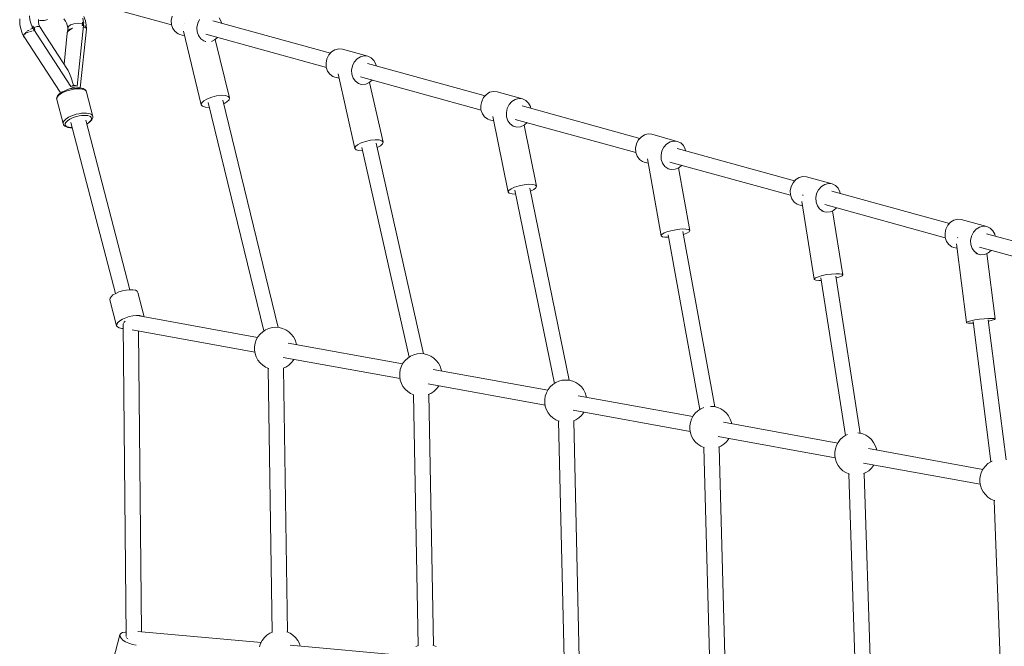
# Model space of a CAD drawing. Header units: inches. Extents: x -32 to 818, y -661 to 218.
# Tile 26 of 256: x 471.047 to 472.204, y 16.78 to 17.517. Entities that reach past the tile are written whole.
import ezdxf

# ---------------------------------------------------------------- set-up
doc = ezdxf.new("R2010")
doc.units = ezdxf.units.IN
doc.header["$LTSCALE"] = 0.01
doc.header["$MEASUREMENT"] = 0
doc.layers.add('_at_zabawki_', color=240, linetype='Continuous', lineweight=5)

# ---------------------------------------------------------------- blocks, each defined once
blk = doc.blocks.new('zw$2CA8')
at = {"layer": '_at_zabawki_'}
for p, q in [((-5934.6, 3960), (-5869.9, 3942.3)), ((-6048.4, 3949.2), (-6048.4, 3947.9)), ((-6048.4, 3947.9), (-6048.3, 3942.9)), ((-6036.8, 3952.9), (-6036.4, 3948.1)), ((-6036.4, 3948.1), (-6035.1, 3943.3)), ((-6026.5, 3945.6), (-6026.5, 3948.5)), ((-6026.5, 3948), (-6024.6, 3947.5)), ((-6024.6, 3947.5), (-6022.7, 3947.5)), ((-6022.7, 3947.5), (-6019.2, 3947.6)), ((-6019.2, 3947.6), (-6015.8, 3948.7)), ((-5996.7, 3949.4), (-5994.7, 3946.6)), ((-5973.4, 3945), (-5974.3, 3950.2)), ((-5971.2, 3947), (-5972.9, 3952)), ((-5869.3, 3952.4), (-5870.3, 3947.5)), ((-5870.3, 3947.5), (-5870, 3942.5)), ((-5839.2, 3944.2), (-5837, 3948.7)), ((-5811.8, 3946.3), (-5814, 3950.5)), ((-6048.3, 3942.9), (-6047.3, 3937.7)), ((-6047.3, 3937.7), (-6045.6, 3932.7)), ((-6038.4, 3935.5), (-6039.2, 3934.9)), ((-6037.5, 3936), (-6038.4, 3935.5)), ((-6035.2, 3937.4), (-6035.7, 3937.1)), ((-6033.7, 3938.2), (-6035.2, 3937.4)), ((-6035.1, 3943.3), (-6033.9, 3940.3)), ((-6033.9, 3940.3), (-6034.1, 3940.2)), ((-6034.1, 3940.2), (-6033.1, 3938.6)), ((-6033, 3940.8), (-6033.9, 3940.3)), ((-6033.3, 3938.4), (-6033.7, 3938.2)), ((-6032.5, 3938.9), (-6033.1, 3938.6)), ((-6033.1, 3938.6), (-6033.1, 3938.6)), ((-6033.1, 3938.6), (-6032.1, 3936.8)), ((-6032.9, 3940.8), (-6033, 3940.8)), ((-6032.9, 3940.8), (-6032.9, 3940.8)), ((-6032.8, 3940.8), (-6032.9, 3940.8)), ((-6032.8, 3940.8), (-6032.3, 3940)), ((-6031.8, 3939.1), (-6032.5, 3938.9)), ((-6032.3, 3940), (-6031.8, 3939.1)), ((-6031.9, 3936.9), (-6032.1, 3936.8)), ((-6032.1, 3936.8), (-6032, 3936.8)), ((-6032, 3936.8), (-6031.9, 3936.8)), ((-6030.7, 3937), (-6031.9, 3936.9)), ((-6031.9, 3936.8), (-6030.7, 3937)), ((-6031.9, 3936.8), (-5988.4, 3869.8)), ((-6031.8, 3939.1), (-6028.1, 3940.3)), ((-6031.2, 3938.1), (-6031.8, 3939.1)), ((-6031.8, 3939.1), (-6030.5, 3937)), ((-6030.5, 3937), (-6031.2, 3938.1)), ((-6030.7, 3937), (-6030.7, 3937)), ((-6030.7, 3937), (-6030.7, 3937)), ((-6030.7, 3937), (-6030.6, 3937)), ((-6030.6, 3937), (-6030.7, 3937)), ((-6030.5, 3937), (-6030.6, 3937)), ((-6030.6, 3937), (-6030.5, 3937)), ((-6028.1, 3940.3), (-6025.6, 3940.4)), ((-6026, 3942.7), (-6026.5, 3945.6)), ((-6025.3, 3940.9), (-6026, 3942.7)), ((-6025.6, 3940.4), (-6024.6, 3939.4)), ((-6024.6, 3939.4), (-6025.4, 3941)), ((-6022.2, 3935.7), (-6024.6, 3939.4)), ((-6021.1, 3934.2), (-6022.2, 3935.7)), ((-5993.1, 3891), (-6022.2, 3935.7)), ((-5994.7, 3946.6), (-5993.1, 3943.7)), ((-5993.5, 3944.8), (-5992.5, 3942)), ((-5992.5, 3942), (-5992, 3939.1)), ((-5991.7, 3935.7), (-5992.5, 3933.5)), ((-5991.9, 3937.8), (-5992.4, 3933.7)), ((-5989.8, 3936.6), (-5992.1, 3934.6)), ((-5992, 3939.1), (-5991.9, 3937.8)), ((-5991.3, 3940.2), (-5991.9, 3937.8)), ((-5989.7, 3936.6), (-5991.8, 3934.6)), ((-5991.7, 3935.7), (-5989.6, 3937.4)), ((-5988.7, 3942.2), (-5991.3, 3940.2)), ((-5986.3, 3938.5), (-5989.8, 3936.6)), ((-5986.3, 3938.5), (-5989.7, 3936.6)), ((-5989.6, 3937.4), (-5986.3, 3938.5)), ((-5984.7, 3943.6), (-5988.7, 3942.2)), ((-5979.8, 3944.1), (-5984.7, 3943.6)), ((-5981, 3870.3), (-5973.6, 3941.4)), ((-5974.7, 3943.6), (-5979.8, 3944.1)), ((-5977.3, 3868.1), (-5970.1, 3937.1)), ((-5974.9, 3941.4), (-5974.7, 3943.6)), ((-5974.8, 3942.5), (-5974.9, 3941.4)), ((-5974.8, 3941.4), (-5974.9, 3941.4)), ((-5974.8, 3941.4), (-5974.9, 3941.4)), ((-5974.7, 3943.6), (-5974.8, 3942.5)), ((-5974.8, 3942.4), (-5974.8, 3942.4)), ((-5974.8, 3941.4), (-5974.8, 3941.4)), ((-5974.7, 3941.4), (-5974.8, 3941.4)), ((-5974.7, 3941.4), (-5974.8, 3941.4)), ((-5974.8, 3941.4), (-5974.8, 3941.4)), ((-5974.6, 3945.4), (-5974.7, 3945.4)), ((-5974.7, 3944.5), (-5974.7, 3945.4)), ((-5974.7, 3943.6), (-5974.7, 3944.5)), ((-5974, 3943.4), (-5974.7, 3943.6)), ((-5973.6, 3941.4), (-5974.7, 3941.4)), ((-5973.5, 3941.4), (-5974.7, 3941.4)), ((-5974.5, 3945.3), (-5974.6, 3945.4)), ((-5974.6, 3945.4), (-5974.6, 3945.4)), ((-5973.4, 3945), (-5974.5, 3945.3)), ((-5973.4, 3943.3), (-5974, 3943.4)), ((-5972.6, 3939.5), (-5973.7, 3939.5)), ((-5973.6, 3941.4), (-5973.6, 3941.4)), ((-5973.6, 3941.4), (-5973.4, 3941.4)), ((-5973.4, 3941.4), (-5973.5, 3941.4)), ((-5973.2, 3945), (-5973.4, 3945)), ((-5973.4, 3943.3), (-5973.2, 3945)), ((-5973.4, 3942.3), (-5973.4, 3943.3)), ((-5973.4, 3941.4), (-5973.4, 3942.3)), ((-5972, 3939.3), (-5972.6, 3939.5)), ((-5971.5, 3940.7), (-5972.2, 3941.1)), ((-5971.1, 3940.2), (-5971.5, 3940.7)), ((-5970.7, 3938.8), (-5971.4, 3939.1)), ((-5970.2, 3941.8), (-5971.2, 3947)), ((-5970.4, 3938.4), (-5970.7, 3938.8)), ((-5970, 3938.9), (-5970.6, 3939.7)), ((-5969.9, 3937.7), (-5970.2, 3941.8)), ((-5969.9, 3937.7), (-5970.1, 3937.9)), ((-5970.1, 3937.1), (-5969.9, 3937.7)), ((-5970.1, 3937.1), (-5970.1, 3937.2)), ((-5970, 3938.4), (-5970, 3938.9)), ((-5870, 3942.5), (-5868.5, 3938)), ((-5868.5, 3938), (-5865.8, 3934.3)), ((-5854.2, 3943.9), (-5854.2, 3943.9)), ((-5854.2, 3943.9), (-5854.2, 3943.9)), ((-5840.3, 3939.2), (-5839.2, 3944.2)), ((-5840, 3934.2), (-5840.3, 3939.2)), ((-5683.2, 3909), (-5821.4, 3947)), ((-5811.4, 3944.2), (-5811.8, 3946.3)), ((-6045.6, 3932.7), (-6043.9, 3929.2)), ((-6043.7, 3930.6), (-6044.2, 3929.8)), ((-6044.2, 3929.8), (-6044.1, 3929.7)), ((-6043.8, 3929.3), (-6043.9, 3929.2)), ((-6043.9, 3929.2), (-6043.1, 3928)), ((-6043.4, 3930.6), (-6043.6, 3929.8)), ((-6043.3, 3931.3), (-6043.5, 3931.1)), ((-6043.2, 3930.7), (-6043.4, 3930.6)), ((-6042.4, 3932.2), (-6043.3, 3931.3)), ((-6043.1, 3928.1), (-6000.9, 3863)), ((-6043.1, 3928), (-6043.1, 3928)), ((-6041.7, 3932.1), (-6042.4, 3931.5)), ((-6041.2, 3933.3), (-6041.7, 3932.9)), ((-6041.1, 3932.4), (-6041.7, 3932.1)), ((-6040.1, 3934.2), (-6041.2, 3933.3)), ((-6039.1, 3933.5), (-6040.1, 3932.9)), ((-6038, 3933.8), (-6039.1, 3933.5)), ((-6035.9, 3934.5), (-6036.9, 3934.2)), ((-6034.3, 3934.8), (-6035.9, 3934.5)), ((-6032.6, 3935.2), (-6033, 3935.1)), ((-6032.3, 3935.2), (-6032.6, 3935.2)), ((-6021.2, 3934.1), (-6021.1, 3934.2)), ((-5992.5, 3932.7), (-5996.3, 3896.1)), ((-5992.1, 3934.6), (-5992.7, 3932.7)), ((-5992.5, 3933.5), (-5992.7, 3932.7)), ((-5992.7, 3932.7), (-5992.5, 3932.5)), ((-5991.8, 3934.6), (-5992.5, 3932.7)), ((-5865.8, 3934.3), (-5862.2, 3931.7)), ((-5862.2, 3931.7), (-5860.1, 3931)), ((-5860.1, 3931), (-5854.8, 3929.5)), ((-5856, 3934.7), (-5835, 3848.3)), ((-5838.4, 3929.7), (-5840, 3934.2)), ((-5835.7, 3926), (-5838.4, 3929.7)), ((-5832.1, 3923.5), (-5835.7, 3926)), ((-5829.8, 3931.2), (-5688, 3892.2)), ((-5823.2, 3922.8), (-5819.4, 3924.5)), ((-5819.4, 3924.5), (-5815.9, 3927.4)), ((-5801.9, 3856.4), (-5818.7, 3925)), ((-5830.1, 3922.7), (-5832.1, 3923.5)), ((-5830.2, 3922.7), (-5830.1, 3922.7)), ((-5830.1, 3922.7), (-5829.7, 3922.6)), ((-5677.9, 3913), (-5681.8, 3910.5)), ((-5673.5, 3914.1), (-5677.9, 3913)), ((-5669.2, 3913.7), (-5673.5, 3914.1)), ((-5639.2, 3905.4), (-5669.2, 3913.7)), ((-5687.3, 3902.4), (-5688.4, 3897.4)), ((-5685.1, 3906.9), (-5687.3, 3902.4)), ((-5681.8, 3910.5), (-5685.1, 3906.9)), ((-5655.1, 3898.6), (-5651.8, 3902.3)), ((-5651.8, 3902.3), (-5647.9, 3904.7)), ((-5647.9, 3904.7), (-5643.5, 3905.8)), ((-5643.5, 3905.8), (-5639.2, 3905.4)), ((-5635.3, 3903.6), (-5639.2, 3905.4)), ((-5632.1, 3900.4), (-5635.3, 3903.6)), ((-5993.1, 3891), (-5991.6, 3888.6)), ((-5688.4, 3897.4), (-5688.1, 3892.4)), ((-5688.1, 3892.4), (-5686.5, 3887.9)), ((-5658.4, 3889.1), (-5657.3, 3894.1)), ((-5657.3, 3894.1), (-5655.1, 3898.6)), ((-5501.3, 3858.9), (-5639.5, 3896.9)), ((-5629.9, 3896.2), (-5632.1, 3900.4)), ((-5629.5, 3894.2), (-5629.9, 3896.2)), ((-5991.6, 3888.6), (-5990.1, 3885.3)), ((-5990.1, 3885.3), (-5988.5, 3881.2)), ((-5988.5, 3881.2), (-5985.1, 3871.2)), ((-5686.5, 3887.9), (-5683.8, 3884.2)), ((-5683.8, 3884.2), (-5680.3, 3881.7)), ((-5680.3, 3881.7), (-5678.2, 3880.9)), ((-5678.2, 3880.9), (-5673, 3879.5)), ((-5674.2, 3884.7), (-5654.4, 3797)), ((-5658.1, 3884.2), (-5658.4, 3889.1)), ((-5656.5, 3879.6), (-5658.1, 3884.2)), ((-5653.8, 3875.9), (-5656.5, 3879.6)), ((-5647.9, 3881.2), (-5506.1, 3842.1)), ((-5990, 3866.9), (-5992.9, 3866)), ((-5990.5, 3873), (-5991, 3873)), ((-5991, 3873), (-5991, 3873)), ((-5987, 3867.6), (-5990, 3866.9)), ((-5989.7, 3865.7), (-5986.5, 3866.4)), ((-5988.7, 3867.4), (-5988, 3867.8)), ((-5988.4, 3869.8), (-5986.7, 3870.6)), ((-5988.4, 3869.8), (-5987, 3870.3)), ((-5988, 3867.8), (-5986.6, 3868.4)), ((-5987, 3870.3), (-5986.9, 3870.3)), ((-5984.1, 3868), (-5987, 3867.6)), ((-5986.9, 3870.3), (-5986.8, 3870.4)), ((-5986.8, 3870.4), (-5985.5, 3870.8)), ((-5986.7, 3870.6), (-5985.1, 3871.2)), ((-5986.7, 3870.6), (-5986.7, 3870.6)), ((-5986.6, 3868.4), (-5986.2, 3868.5)), ((-5986.5, 3866.4), (-5983.3, 3866.9)), ((-5986.2, 3868.5), (-5985.6, 3868.4)), ((-5985.6, 3868.4), (-5983.8, 3868.1)), ((-5985.1, 3871.2), (-5985.5, 3870.8)), ((-5985.5, 3870.8), (-5983.2, 3870.7)), ((-5983.1, 3870.9), (-5985.1, 3871.2)), ((-5981.3, 3868.2), (-5984.1, 3868)), ((-5983.8, 3868.1), (-5983.7, 3868)), ((-5983.3, 3866.9), (-5980.2, 3867.2)), ((-5983.2, 3870.7), (-5983.1, 3870.6)), ((-5983, 3870.9), (-5983.1, 3870.9)), ((-5983.1, 3870.6), (-5983, 3870.6)), ((-5981, 3870.3), (-5983, 3870.9)), ((-5983, 3870.6), (-5981, 3870.3)), ((-5980.9, 3868.2), (-5981.3, 3868.2)), ((-5978.2, 3868.2), (-5980.9, 3868.2)), ((-5980.2, 3867.2), (-5977.4, 3867.1)), ((-5975.9, 3867.9), (-5978.2, 3868.2)), ((-5977.4, 3867.1), (-5975, 3866.8)), ((-5974, 3867.4), (-5975.9, 3867.9)), ((-5975, 3866.8), (-5972.9, 3866.3)), ((-5972.5, 3866.6), (-5974, 3867.4)), ((-5972.9, 3866.3), (-5971.4, 3865.4)), ((-5971.9, 3866.3), (-5972.5, 3866.6)), ((-5970.9, 3865.3), (-5971.9, 3866.3)), ((-5650.2, 3873.4), (-5653.8, 3875.9)), ((-5648.2, 3872.6), (-5650.2, 3873.4)), ((-5649, 3872.9), (-5648.2, 3872.6)), ((-5648.2, 3872.6), (-5646.1, 3872.3)), ((-5646.1, 3872.3), (-5641.7, 3872.6)), ((-5641.7, 3872.6), (-5637.5, 3874.4)), ((-5637.5, 3874.4), (-5634, 3877.3)), ((-5621.3, 3804.5), (-5637.1, 3874.7)), ((-6004.9, 3856.7), (-6005.1, 3855.4)), ((-6005.1, 3855.4), (-6005, 3854.7)), ((-6005, 3855.7), (-6004.7, 3856.7)), ((-6005, 3854.7), (-6005, 3855.7)), ((-6005, 3854.7), (-5997.5, 3826.4)), ((-6004.8, 3857.4), (-6004.9, 3856.7)), ((-6004, 3858.8), (-6004.8, 3857.4)), ((-6004.7, 3856.7), (-6004, 3857.8)), ((-6003.7, 3859.3), (-6004, 3858.8)), ((-6004, 3857.8), (-6002.7, 3859.3)), ((-6002.4, 3860.7), (-6003.7, 3859.3)), ((-6002.7, 3859.3), (-6000.8, 3860.8)), ((-6000.6, 3862.1), (-6002.4, 3860.7)), ((-6001, 3863.3), (-6000.7, 3862.1)), ((-6000.8, 3860.8), (-5998.5, 3862.2)), ((-5998.4, 3863.5), (-6000.6, 3862.1)), ((-5998.5, 3862.2), (-5995.8, 3863.5)), ((-5998.1, 3863.7), (-5998.4, 3863.5)), ((-5995.6, 3864.9), (-5998.1, 3863.7)), ((-5995.8, 3863.5), (-5992.8, 3864.7)), ((-5992.9, 3866), (-5995.6, 3864.9)), ((-5992.8, 3864.7), (-5989.7, 3865.7)), ((-5971.4, 3865.4), (-5970.4, 3864.4)), ((-5970.5, 3864.7), (-5970.9, 3865.3)), ((-5970.4, 3864.4), (-5970.5, 3864.7)), ((-5970, 3863.2), (-5970.4, 3864.4)), ((-5962.5, 3834.6), (-5970, 3863.2)), ((-5832, 3853.1), (-5827.9, 3855.4)), ((-5827.9, 3855.4), (-5822.7, 3857.4)), ((-5822.7, 3857.4), (-5817, 3858.8)), ((-5817, 3858.8), (-5811.4, 3859.5)), ((-5811.4, 3859.5), (-5806.7, 3859.2)), ((-5806.7, 3859.2), (-5803.4, 3858.2)), ((-5803.4, 3858.2), (-5801.9, 3856.4)), ((-5802.4, 3854.2), (-5801.9, 3856.4)), ((-5503.2, 3856.8), (-5505.4, 3852.3)), ((-5499.9, 3860.5), (-5503.2, 3856.8)), ((-5496, 3863), (-5499.9, 3860.5)), ((-5491.6, 3864), (-5496, 3863)), ((-5487.3, 3863.6), (-5491.6, 3864)), ((-5457.3, 3855.4), (-5487.3, 3863.6)), ((-5469.9, 3852.2), (-5465.9, 3854.7)), ((-5465.9, 3854.7), (-5461.6, 3855.8)), ((-5461.6, 3855.8), (-5457.3, 3855.4)), ((-5453.3, 3853.5), (-5457.3, 3855.4)), ((-5835, 3848.3), (-5834.4, 3850.6)), ((-5835, 3848.3), (-5833.5, 3846.6)), ((-5834.4, 3850.6), (-5832, 3853.1)), ((-5833.5, 3846.6), (-5830.2, 3845.5)), ((-5830.2, 3845.5), (-5825.7, 3845.3)), ((-5827.1, 3851), (-5761.5, 3582.4)), ((-5744.5, 3586.5), (-5809.8, 3853.7)), ((-5808.7, 3849.5), (-5804.9, 3851.7)), ((-5804.9, 3851.7), (-5802.4, 3854.2)), ((-5505.4, 3852.3), (-5506.5, 3847.4)), ((-5506.5, 3847.4), (-5506.2, 3842.4)), ((-5476.4, 3839.1), (-5475.4, 3844.1)), ((-5475.4, 3844.1), (-5473.2, 3848.6)), ((-5473.2, 3848.6), (-5469.9, 3852.2)), ((-5319.4, 3808.8), (-5457.6, 3846.9)), ((-5450.2, 3850.4), (-5453.3, 3853.5)), ((-5448, 3846.2), (-5450.2, 3850.4)), ((-5447.6, 3844.1), (-5448, 3846.2)), ((-5995.6, 3830.3), (-5994.4, 3831.5)), ((-5994.4, 3831.5), (-5992.8, 3832.6)), ((-5992.8, 3832.6), (-5991, 3833.6)), ((-5992.3, 3829.6), (-5989.4, 3831.5)), ((-5991, 3833.6), (-5988.4, 3834.9)), ((-5989.4, 3831.5), (-5987, 3832.7)), ((-5988.4, 3834.9), (-5985.4, 3836.1)), ((-5987, 3832.7), (-5984.3, 3833.7)), ((-5985.4, 3836.1), (-5982.2, 3837.1)), ((-5984.3, 3833.7), (-5981.5, 3834.6)), ((-5982.2, 3837.1), (-5979, 3837.8)), ((-5981.5, 3834.6), (-5978.7, 3835.2)), ((-5979, 3837.8), (-5975.8, 3838.3)), ((-5978.7, 3835.2), (-5975.8, 3835.7)), ((-5975.8, 3838.3), (-5972.8, 3838.6)), ((-5975.8, 3835.7), (-5973.1, 3835.9)), ((-5973.1, 3835.9), (-5970.6, 3835.9)), ((-5972.8, 3838.6), (-5970, 3838.5)), ((-5970.6, 3835.9), (-5968.4, 3835.6)), ((-5970, 3838.5), (-5967.5, 3838.2)), ((-5968.4, 3835.6), (-5966.6, 3835.1)), ((-5967.5, 3838.2), (-5965.5, 3837.7)), ((-5966.6, 3835.1), (-5965.3, 3834.4)), ((-5965.5, 3837.7), (-5963.9, 3836.8)), ((-5965.3, 3834.4), (-5964.4, 3833.4)), ((-5964.4, 3833.4), (-5964, 3832.4)), ((-5964, 3832.4), (-5964.2, 3831.2)), ((-5963.9, 3836.8), (-5963, 3835.8)), ((-5963.5, 3830.8), (-5962.8, 3832.3)), ((-5963, 3835.8), (-5962.5, 3834.6)), ((-5962.8, 3832.3), (-5962.7, 3832.9)), ((-5962.7, 3832.9), (-5962.5, 3834.3)), ((-5962.5, 3834.3), (-5962.5, 3834.6)), ((-5506.2, 3842.4), (-5504.6, 3837.8)), ((-5504.6, 3837.8), (-5501.9, 3834.1)), ((-5501.9, 3834.1), (-5498.3, 3831.6)), ((-5498.3, 3831.6), (-5496.3, 3830.8)), ((-5492.4, 3834.7), (-5474.2, 3745.7)), ((-5476.2, 3834.1), (-5476.4, 3839.1)), ((-5474.6, 3829.6), (-5476.2, 3834.1)), ((-5997.5, 3826.4), (-5997.3, 3827.8)), ((-5997.5, 3826.4), (-5997.1, 3825.2)), ((-5997.3, 3827.8), (-5996.6, 3829.2)), ((-5997.1, 3825.2), (-5997, 3824.9)), ((-5997, 3824.9), (-5996.6, 3824.4)), ((-5996.6, 3829.2), (-5995.6, 3830.3)), ((-5996.6, 3824.4), (-5995.6, 3823.3)), ((-5995.6, 3823.3), (-5995.1, 3823)), ((-5995.1, 3825.1), (-5995, 3826.3)), ((-5994.8, 3824), (-5995.1, 3825.1)), ((-5995.1, 3823), (-5993.6, 3822.3)), ((-5995, 3826.3), (-5994.3, 3827.6)), ((-5993.9, 3823.1), (-5994.8, 3824)), ((-5994.3, 3827.6), (-5992.3, 3829.6)), ((-5992.5, 3822.4), (-5993.9, 3823.1)), ((-5993.6, 3822.3), (-5991.7, 3821.7)), ((-5990.7, 3821.9), (-5992.5, 3822.4)), ((-5991.7, 3821.7), (-5989.3, 3821.4)), ((-5988.5, 3821.6), (-5990.7, 3821.9)), ((-5989.3, 3821.4), (-5986.7, 3821.4)), ((-5986.7, 3821.6), (-5988.5, 3821.6)), ((-5988.2, 3827.4), (-5935.8, 3626.5)), ((-5918.9, 3630.9), (-5970.9, 3830.1)), ((-5967.7, 3827.2), (-5969.8, 3826)), ((-5969.8, 3826), (-5969.8, 3825.9)), ((-5969.8, 3825.8), (-5969.5, 3825.9)), ((-5969.5, 3825.9), (-5969.2, 3826.1)), ((-5969.2, 3826.1), (-5966.9, 3827.5)), ((-5966.1, 3828.6), (-5967.7, 3827.2)), ((-5966.9, 3827.5), (-5965.2, 3828.9)), ((-5964.9, 3829.9), (-5966.1, 3828.6)), ((-5965.2, 3828.9), (-5963.9, 3830.3)), ((-5964.2, 3831.2), (-5964.9, 3829.9)), ((-5963.9, 3830.3), (-5963.5, 3830.8)), ((-5496.3, 3830.8), (-5491.4, 3829.5)), ((-5471.9, 3825.9), (-5474.6, 3829.6)), ((-5468.3, 3823.3), (-5471.9, 3825.9)), ((-5466.3, 3822.6), (-5468.3, 3823.3)), ((-5467.8, 3823), (-5466.3, 3822.6)), ((-5466.3, 3822.6), (-5464.2, 3822.2)), ((-5466, 3831.1), (-5324.2, 3792.1)), ((-5464.2, 3822.2), (-5459.8, 3822.5)), ((-5459.8, 3822.5), (-5455.6, 3824.3)), ((-5455.6, 3824.3), (-5452.1, 3827.3)), ((-5440.9, 3752.5), (-5455.6, 3824.3)), ((-5318, 3810.4), (-5321.3, 3806.8)), ((-5314.1, 3812.9), (-5318, 3810.4)), ((-5309.7, 3814), (-5314.1, 3812.9)), ((-5305.4, 3813.6), (-5309.7, 3814)), ((-5275.4, 3805.3), (-5305.4, 3813.6)), ((-5654.4, 3797), (-5653.9, 3799.1)), ((-5654.4, 3797), (-5653, 3795.4)), ((-5653.9, 3799.1), (-5651.3, 3801.3)), ((-5651.3, 3801.3), (-5647.2, 3803.5)), ((-5647.2, 3803.5), (-5641.9, 3805.3)), ((-5646.3, 3798.2), (-5590.7, 3551.6)), ((-5641.9, 3805.3), (-5636.2, 3806.6)), ((-5636.2, 3806.6), (-5630.6, 3807.2)), ((-5630.6, 3807.2), (-5625.9, 3807)), ((-5573.6, 3555.5), (-5629.4, 3803.3)), ((-5628.3, 3798.2), (-5624.4, 3800.2)), ((-5625.9, 3807), (-5622.7, 3806.1)), ((-5624.4, 3800.2), (-5621.9, 3802.5)), ((-5622.7, 3806.1), (-5621.3, 3804.5)), ((-5621.9, 3802.5), (-5621.3, 3804.5)), ((-5323.5, 3802.3), (-5324.5, 3797.3)), ((-5324.5, 3797.3), (-5324.3, 3792.3)), ((-5321.3, 3806.8), (-5323.5, 3802.3)), ((-5293.5, 3794), (-5291.3, 3798.5)), ((-5291.3, 3798.5), (-5288, 3802.2)), ((-5288, 3802.2), (-5284, 3804.6)), ((-5284, 3804.6), (-5279.7, 3805.7)), ((-5279.7, 3805.7), (-5275.4, 3805.3)), ((-5137.5, 3758.8), (-5275.7, 3796.8)), ((-5271.4, 3803.5), (-5275.4, 3805.3)), ((-5268.3, 3800.3), (-5271.4, 3803.5)), ((-5266.1, 3796.1), (-5268.3, 3800.3)), ((-5653, 3795.4), (-5649.8, 3794.5)), ((-5649.8, 3794.5), (-5645.4, 3794.3)), ((-5324.3, 3792.3), (-5322.7, 3787.8)), ((-5322.7, 3787.8), (-5320, 3784.1)), ((-5294.5, 3789), (-5293.5, 3794)), ((-5294.3, 3784.1), (-5294.5, 3789)), ((-5265.7, 3794.1), (-5266.1, 3796.1)), ((-5320, 3784.1), (-5316.4, 3781.6)), ((-5316.4, 3781.6), (-5314.4, 3780.8)), ((-5314.4, 3780.8), (-5309.7, 3779.5)), ((-5310.6, 3784.8), (-5294.2, 3694.4)), ((-5292.7, 3779.5), (-5294.3, 3784.1)), ((-5290, 3775.8), (-5292.7, 3779.5)), ((-5286.4, 3773.3), (-5290, 3775.8)), ((-5284.1, 3781), (-5142.3, 3742)), ((-5277.9, 3772.5), (-5273.6, 3774.3)), ((-5260.8, 3700.4), (-5274.2, 3774.1)), ((-5273.6, 3774.3), (-5270.2, 3777.2)), ((-5286.7, 3773.2), (-5284.4, 3772.5)), ((-5284.4, 3772.5), (-5286.4, 3773.3)), ((-5284.4, 3772.5), (-5282.2, 3772.1)), ((-5282.2, 3772.1), (-5277.9, 3772.5)), ((-5132.1, 3762.8), (-5136.1, 3760.4)), ((-5127.8, 3763.9), (-5132.1, 3762.8)), ((-5123.5, 3763.5), (-5127.8, 3763.9)), ((-5093.4, 3755.3), (-5123.5, 3763.5)), ((-5470.9, 3749.5), (-5466.7, 3751.4)), ((-5466.7, 3751.4), (-5461.4, 3753.1)), ((-5461.4, 3753.1), (-5455.6, 3754.3)), ((-5455.6, 3754.3), (-5450, 3754.8)), ((-5450, 3754.8), (-5445.4, 3754.7)), ((-5402.5, 3524.4), (-5448.8, 3750.4)), ((-5445.4, 3754.7), (-5442.2, 3753.9)), ((-5444.2, 3748.7), (-5441.6, 3750.7)), ((-5442.2, 3753.9), (-5440.9, 3752.5)), ((-5441.6, 3750.7), (-5440.9, 3752.5)), ((-5141.6, 3752.2), (-5142.6, 3747.2)), ((-5139.4, 3756.7), (-5141.6, 3752.2)), ((-5136.1, 3760.4), (-5139.4, 3756.7)), ((-5109.4, 3748.5), (-5106.1, 3752.1)), ((-5106.1, 3752.1), (-5102.1, 3754.6)), ((-5102.1, 3754.6), (-5097.8, 3755.7)), ((-5097.8, 3755.7), (-5093.4, 3755.3)), ((-5089.5, 3753.4), (-5093.4, 3755.3)), ((-5086.3, 3750.2), (-5089.5, 3753.4)), ((-5474.2, 3745.7), (-5473.5, 3747.5)), ((-5474.2, 3745.7), (-5472.9, 3744.3)), ((-5473.5, 3747.5), (-5470.9, 3749.5)), ((-5472.9, 3744.3), (-5469.7, 3743.5)), ((-5469.7, 3743.5), (-5465.4, 3743.3)), ((-5466.3, 3747.8), (-5419.8, 3520.8)), ((-5448.1, 3746.9), (-5444.2, 3748.7)), ((-5142.6, 3747.2), (-5142.4, 3742.3)), ((-5142.4, 3742.3), (-5140.8, 3737.7)), ((-5128, 3742.1), (-5128.2, 3742)), ((-5127.5, 3742.3), (-5128, 3742.1)), ((-5112.6, 3739), (-5111.6, 3743.9)), ((-5112.3, 3734), (-5112.6, 3739)), ((-5111.6, 3743.9), (-5109.4, 3748.5)), ((-4955.6, 3708.7), (-5093.8, 3746.8)), ((-5084.2, 3746.1), (-5086.3, 3750.2)), ((-5083.8, 3744), (-5084.2, 3746.1)), ((-5140.8, 3737.7), (-5138.1, 3734)), ((-5138.1, 3734), (-5134.5, 3731.5)), ((-5134.5, 3731.5), (-5132.5, 3730.7)), ((-5132.5, 3730.7), (-5128.1, 3729.5)), ((-5128.9, 3734.8), (-5114.6, 3643.2)), ((-5110.8, 3729.5), (-5112.3, 3734)), ((-5108.1, 3725.8), (-5110.8, 3729.5)), ((-5102.1, 3731), (-4960.4, 3692)), ((-5091.7, 3724.2), (-5088.3, 3727.2)), ((-5104.5, 3723.2), (-5108.1, 3725.8)), ((-5105.5, 3723.3), (-5102.5, 3722.5)), ((-5102.5, 3722.5), (-5104.5, 3723.2)), ((-5102.5, 3722.5), (-5100.3, 3722.1)), ((-5100.3, 3722.1), (-5095.9, 3722.4)), ((-5095.9, 3722.4), (-5091.7, 3724.2)), ((-5081, 3648.4), (-5092.8, 3723.8)), ((-4957.5, 3706.7), (-4959.7, 3702.1)), ((-4954.2, 3710.3), (-4957.5, 3706.7)), ((-4950.2, 3712.8), (-4954.2, 3710.3)), ((-4945.9, 3713.9), (-4950.2, 3712.8)), ((-4941.6, 3713.5), (-4945.9, 3713.9)), ((-4911.5, 3705.2), (-4941.6, 3713.5)), ((-4924.2, 3702.1), (-4920.2, 3704.5)), ((-4920.2, 3704.5), (-4915.9, 3705.6)), ((-4915.9, 3705.6), (-4911.5, 3705.2)), ((-4907.6, 3703.3), (-4911.5, 3705.2)), ((-5294.2, 3694.4), (-5293.5, 3695.9)), ((-5294.2, 3694.4), (-5293, 3693.2)), ((-5293.5, 3695.9), (-5290.8, 3697.6)), ((-5293, 3693.2), (-5289.9, 3692.6)), ((-5290.8, 3697.6), (-5286.5, 3699.3)), ((-5289.9, 3692.6), (-5285.6, 3692.5)), ((-5286.5, 3699.3), (-5281.1, 3700.7)), ((-5286.2, 3695.4), (-5248.9, 3490)), ((-5281.1, 3700.7), (-5275.3, 3701.8)), ((-5275.3, 3701.8), (-5269.8, 3702.3)), ((-5269.8, 3702.3), (-5265.2, 3702.2)), ((-5231.4, 3493.2), (-5268.9, 3699.4)), ((-5268.2, 3695.7), (-5264.2, 3697.2)), ((-5265.2, 3702.2), (-5262, 3701.6)), ((-5264.2, 3697.2), (-5261.5, 3698.9)), ((-5262, 3701.6), (-5260.8, 3700.4)), ((-5261.5, 3698.9), (-5260.8, 3700.4)), ((-4959.7, 3702.1), (-4960.7, 3697.2)), ((-4960.7, 3697.2), (-4960.5, 3692.2)), ((-4930.7, 3688.9), (-4929.7, 3693.9)), ((-4929.7, 3693.9), (-4927.4, 3698.4)), ((-4927.4, 3698.4), (-4924.2, 3702.1)), ((-4773.7, 3658.7), (-4911.9, 3696.7)), ((-4904.4, 3700.2), (-4907.6, 3703.3)), ((-4902.3, 3696), (-4904.4, 3700.2)), ((-4901.9, 3694), (-4902.3, 3696)), ((-4960.5, 3692.2), (-4958.9, 3687.7)), ((-4958.9, 3687.7), (-4956.2, 3684)), ((-4956.2, 3684), (-4952.6, 3681.4)), ((-4952.6, 3681.4), (-4950.6, 3680.7)), ((-4947.2, 3684.7), (-4935.5, 3592.3)), ((-4946, 3692), (-4946.2, 3691.9)), ((-4945.5, 3692.1), (-4946, 3692)), ((-4930.4, 3684), (-4930.7, 3688.9)), ((-4928.9, 3679.4), (-4930.4, 3684)), ((-4920.2, 3680.9), (-4778.5, 3641.9)), ((-4950.6, 3680.7), (-4946.5, 3679.6)), ((-4926.2, 3675.7), (-4928.9, 3679.4)), ((-4922.6, 3673.2), (-4926.2, 3675.7)), ((-4924.5, 3673.5), (-4920.6, 3672.4)), ((-4920.6, 3672.4), (-4922.6, 3673.2)), ((-4920.6, 3672.4), (-4918.4, 3672)), ((-4918.4, 3672), (-4914, 3672.4)), ((-4914, 3672.4), (-4909.8, 3674.2)), ((-4901.8, 3596.5), (-4911.5, 3673.5)), ((-4909.8, 3674.2), (-4906.4, 3677.1)), ((-5112.8, 3644.9), (-5109.6, 3646.2)), ((-5109.6, 3646.2), (-5105, 3647.5)), ((-5105, 3647.5), (-5099.7, 3648.6)), ((-5099.7, 3648.6), (-5094.2, 3649.3)), ((-5094.2, 3649.3), (-5089, 3649.7)), ((-5089, 3649.7), (-5084.9, 3649.7)), ((-5060.3, 3462), (-5089, 3646.9)), ((-5084.9, 3649.7), (-5082.1, 3649.2)), ((-5084.3, 3646), (-5081.8, 3647.3)), ((-5082.1, 3649.2), (-5081, 3648.4)), ((-5081.8, 3647.3), (-5081, 3648.4)), ((-5114.6, 3643.2), (-5114.5, 3643.7)), ((-5114.6, 3643.2), (-5114.3, 3642.7)), ((-5114.5, 3643.7), (-5112.8, 3644.9)), ((-5114.3, 3642.7), (-5112.4, 3642.1)), ((-5112.4, 3642.1), (-5108.9, 3641.8)), ((-5108.9, 3641.8), (-5106.2, 3641.9)), ((-5106.7, 3644.7), (-5077.8, 3459.3)), ((-5088.7, 3644.6), (-5088.3, 3644.7)), ((-5088.3, 3644.7), (-5084.3, 3646)), ((-5938.8, 3624.7), (-5941, 3622.7)), ((-5935.6, 3626.6), (-5938.8, 3624.7)), ((-5931.8, 3628.3), (-5935.6, 3626.6)), ((-5927.6, 3629.6), (-5931.8, 3628.3)), ((-5923.3, 3630.5), (-5927.6, 3629.6)), ((-5919.2, 3630.9), (-5923.3, 3630.5)), ((-5915.5, 3630.8), (-5919.2, 3630.9)), ((-5912.5, 3630.2), (-5915.5, 3630.8)), ((-5910.5, 3629.1), (-5912.5, 3630.2)), ((-5909.5, 3627.6), (-5910.5, 3629.1)), ((-5902.1, 3599), (-5909.5, 3627.6)), ((-5942.3, 3620.8), (-5942.4, 3619)), ((-5942.4, 3619), (-5934.5, 3588.6)), ((-5941, 3622.7), (-5942.3, 3620.8)), ((-5919.7, 3599.2), (-5915.4, 3600.1)), ((-5915.4, 3600.1), (-5911.2, 3600.5)), ((-5911.2, 3600.5), (-5907.6, 3600.4)), ((-5768.8, 3574.7), (-5908.2, 3600.1)), ((-5907.6, 3600.4), (-5904.6, 3599.8)), ((-5934.5, 3588.6), (-5934.3, 3590.4)), ((-5934.5, 3588.6), (-5933.5, 3587.1)), ((-5934.3, 3590.4), (-5933.1, 3592.3)), ((-5933.1, 3592.3), (-5930.8, 3594.3)), ((-5930.8, 3594.3), (-5927.7, 3596.2)), ((-5927.7, 3596.2), (-5923.9, 3597.9)), ((-5927, 3590.5), (-5923.2, 3223)), ((-5926.7, 3591.5), (-5926.2, 3592.1)), ((-5926.7, 3591.5), (-5926.6, 3591.3)), ((-5925, 3592.8), (-5925.8, 3592.8)), ((-5925.6, 3592.8), (-5925.5, 3592.8)), ((-5925.5, 3592.9), (-5924.8, 3593.6)), ((-5925.5, 3592.8), (-5925.5, 3592.8)), ((-5924.8, 3593.6), (-5924.5, 3593.8)), ((-5923.9, 3597.9), (-5919.7, 3599.2)), ((-5904.6, 3599.8), (-5903.7, 3599.3)), ((-4935.5, 3592.3), (-4935.3, 3592.6)), ((-4935.5, 3592.3), (-4935.2, 3592)), ((-4935.3, 3592.6), (-4933.6, 3593.4)), ((-4935.2, 3592), (-4933.4, 3591.6)), ((-4933.6, 3593.4), (-4930.2, 3594.4)), ((-4933.4, 3591.6), (-4929.9, 3591.5)), ((-4930.2, 3594.4), (-4925.6, 3595.3)), ((-4929.9, 3591.5), (-4927.3, 3591.7)), ((-4927.5, 3593.4), (-4906.7, 3428.7)), ((-4925.6, 3595.3), (-4920.3, 3596.1)), ((-4920.3, 3596.1), (-4914.7, 3596.8)), ((-4914.7, 3596.8), (-4909.6, 3597.1)), ((-4889, 3430.8), (-4909.8, 3595.4)), ((-4909.6, 3597.1), (-4905.5, 3597.2)), ((-4909.6, 3593.9), (-4909.2, 3593.9)), ((-4909.2, 3593.9), (-4905.2, 3594.9)), ((-4905.5, 3597.2), (-4902.8, 3597)), ((-4905.2, 3594.9), (-4902.6, 3595.8)), ((-4902.8, 3597), (-4901.8, 3596.5)), ((-4902.6, 3595.8), (-4901.8, 3596.5)), ((-5933.5, 3587.1), (-5931.5, 3586)), ((-5931.5, 3586), (-5928.5, 3585.4)), ((-5928.5, 3585.4), (-5927, 3585.4)), ((-5916.4, 3583.6), (-5771.9, 3557.3)), ((-5905.3, 3228.7), (-5908.9, 3582.2)), ((-5765.9, 3578.7), (-5768.4, 3575.5)), ((-5762.8, 3581.5), (-5765.9, 3578.7)), ((-5759.4, 3583.8), (-5762.8, 3581.5)), ((-5755.6, 3585.4), (-5759.4, 3583.8)), ((-5751.6, 3586.4), (-5755.6, 3585.4)), ((-5747.5, 3586.8), (-5751.6, 3586.4)), ((-5743.4, 3586.4), (-5747.5, 3586.8)), ((-5739.4, 3585.4), (-5743.4, 3586.4)), ((-5735.7, 3583.8), (-5739.4, 3585.4)), ((-5732.2, 3581.5), (-5735.7, 3583.8)), ((-5729.2, 3578.7), (-5732.2, 3581.5)), ((-5726.7, 3575.5), (-5729.2, 3578.7)), ((-5771.7, 3568), (-5772.4, 3563.9)), ((-5770.3, 3571.9), (-5771.7, 3568)), ((-5768.4, 3575.5), (-5770.3, 3571.9)), ((-5598.3, 3543.7), (-5732.8, 3568.2)), ((-5724.7, 3571.9), (-5726.7, 3575.5)), ((-5723.4, 3568), (-5724.7, 3571.9)), ((-5723.1, 3566.4), (-5723.4, 3568)), ((-5772.4, 3563.9), (-5772.4, 3559.8)), ((-5772.4, 3559.8), (-5771.7, 3555.8)), ((-5771.7, 3555.8), (-5770.3, 3551.9)), ((-5585.1, 3554.4), (-5588.9, 3552.8)), ((-5581.1, 3555.4), (-5585.1, 3554.4)), ((-5577, 3555.8), (-5581.1, 3555.4)), ((-5572.9, 3555.4), (-5577, 3555.8)), ((-5568.9, 3554.4), (-5572.9, 3555.4)), ((-5565.2, 3552.8), (-5568.9, 3554.4)), ((-5770.3, 3551.9), (-5768.4, 3548.2)), ((-5768.4, 3548.2), (-5765.9, 3545)), ((-5765.9, 3545), (-5762.8, 3542.2)), ((-5762.8, 3542.2), (-5759.4, 3540)), ((-5738.7, 3551.3), (-5601.4, 3526.3)), ((-5735.7, 3540), (-5732.2, 3542.2)), ((-5732.2, 3542.2), (-5729.2, 3545)), ((-5729.2, 3545), (-5726.7, 3548.2)), ((-5726.7, 3548.2), (-5726.3, 3549)), ((-5597.9, 3544.5), (-5599.8, 3540.9)), ((-5595.3, 3547.7), (-5597.9, 3544.5)), ((-5592.3, 3550.5), (-5595.3, 3547.7)), ((-5588.9, 3552.8), (-5592.3, 3550.5)), ((-5561.7, 3550.5), (-5565.2, 3552.8)), ((-5558.7, 3547.7), (-5561.7, 3550.5)), ((-5556.2, 3544.5), (-5558.7, 3547.7)), ((-5554.2, 3540.9), (-5556.2, 3544.5)), ((-5759.4, 3540), (-5755.6, 3538.3)), ((-5756.2, 3538.6), (-5751.8, 3228)), ((-5755.6, 3538.3), (-5755.6, 3538.3)), ((-5738.8, 3538.6), (-5735.7, 3540)), ((-5733.8, 3228.3), (-5738.2, 3538.8)), ((-5601.2, 3537), (-5601.8, 3532.9)), ((-5601.8, 3532.9), (-5601.8, 3528.8)), ((-5599.8, 3540.9), (-5601.2, 3537)), ((-5427.8, 3512.7), (-5562.3, 3537.2)), ((-5552.9, 3537), (-5554.2, 3540.9)), ((-5552.6, 3535.4), (-5552.9, 3537)), ((-5601.8, 3528.8), (-5601.2, 3524.7)), ((-5601.2, 3524.7), (-5599.8, 3520.8)), ((-5599.8, 3520.8), (-5597.9, 3517.2)), ((-5568.2, 3520.2), (-5430.9, 3495.3)), ((-5421.8, 3519.5), (-5424.8, 3516.7)), ((-5418.4, 3521.7), (-5421.8, 3519.5)), ((-5414.6, 3523.4), (-5418.4, 3521.7)), ((-5410.6, 3524.4), (-5414.6, 3523.4)), ((-5406.5, 3524.7), (-5410.6, 3524.4)), ((-5402.4, 3524.4), (-5406.5, 3524.7)), ((-5398.4, 3523.4), (-5402.4, 3524.4)), ((-5394.6, 3521.7), (-5398.4, 3523.4)), ((-5391.2, 3519.5), (-5394.6, 3521.7)), ((-5388.2, 3516.7), (-5391.2, 3519.5)), ((-5597.9, 3517.2), (-5595.3, 3514)), ((-5595.3, 3514), (-5592.3, 3511.2)), ((-5592.3, 3511.2), (-5588.9, 3508.9)), ((-5588.9, 3508.9), (-5585.1, 3507.3)), ((-5585.6, 3507.5), (-5580.2, 3212.5)), ((-5585.1, 3507.3), (-5585, 3507.2)), ((-5568.2, 3507.6), (-5565.2, 3508.9)), ((-5562.2, 3212.8), (-5567.6, 3507.9)), ((-5565.2, 3508.9), (-5561.7, 3511.2)), ((-5561.7, 3511.2), (-5558.7, 3514)), ((-5558.7, 3514), (-5556.2, 3517.2)), ((-5556.2, 3517.2), (-5555.7, 3518)), ((-5429.3, 3509.8), (-5430.7, 3505.9)), ((-5427.4, 3513.4), (-5429.3, 3509.8)), ((-5424.8, 3516.7), (-5427.4, 3513.4)), ((-5385.6, 3513.4), (-5388.2, 3516.7)), ((-5383.7, 3509.8), (-5385.6, 3513.4)), ((-5382.4, 3505.9), (-5383.7, 3509.8)), ((-5430.7, 3505.9), (-5431.3, 3501.9)), ((-5431.3, 3501.9), (-5431.3, 3497.8)), ((-5431.3, 3497.8), (-5430.7, 3493.7)), ((-5257.3, 3481.7), (-5391.8, 3506.1)), ((-5382.1, 3504.4), (-5382.4, 3505.9)), ((-5430.7, 3493.7), (-5429.3, 3489.8)), ((-5429.3, 3489.8), (-5427.4, 3486.2)), ((-5427.4, 3486.2), (-5424.8, 3482.9)), ((-5397.7, 3489.2), (-5260.4, 3464.2)), ((-5388.2, 3482.9), (-5385.6, 3486.2)), ((-5385.6, 3486.2), (-5385.2, 3486.9)), ((-5254.3, 3485.7), (-5256.9, 3482.4)), ((-5251.3, 3488.4), (-5254.3, 3485.7)), ((-5247.9, 3490.7), (-5251.3, 3488.4)), ((-5244.2, 3492.3), (-5247.9, 3490.7)), ((-5236, 3493.7), (-5236.4, 3493.7)), ((-5231.9, 3493.4), (-5236, 3493.7)), ((-5227.9, 3492.3), (-5231.9, 3493.4)), ((-5224.1, 3490.7), (-5227.9, 3492.3)), ((-5220.7, 3488.4), (-5224.1, 3490.7)), ((-5217.7, 3485.7), (-5220.7, 3488.4)), ((-5215.1, 3482.4), (-5217.7, 3485.7)), ((-5424.8, 3482.9), (-5421.8, 3480.2)), ((-5421.8, 3480.2), (-5418.4, 3477.9)), ((-5418.4, 3477.9), (-5414.6, 3476.2)), ((-5415, 3476.4), (-5408.6, 3196.9)), ((-5414.6, 3476.2), (-5414.3, 3476.2)), ((-5397.6, 3476.6), (-5394.6, 3477.9)), ((-5390.7, 3197.4), (-5397, 3476.9)), ((-5394.6, 3477.9), (-5391.2, 3480.2)), ((-5391.2, 3480.2), (-5388.2, 3482.9)), ((-5260.1, 3474.9), (-5260.8, 3470.8)), ((-5258.8, 3478.8), (-5260.1, 3474.9)), ((-5256.9, 3482.4), (-5258.8, 3478.8)), ((-5086.8, 3450.6), (-5221.3, 3475.1)), ((-5213.2, 3478.8), (-5215.1, 3482.4)), ((-5211.8, 3474.9), (-5213.2, 3478.8)), ((-5211.6, 3473.3), (-5211.8, 3474.9)), ((-5260.8, 3470.8), (-5260.8, 3466.7)), ((-5260.8, 3466.7), (-5260.1, 3462.7)), ((-5260.1, 3462.7), (-5258.8, 3458.8)), ((-5061.4, 3462.3), (-5063.1, 3462.5)), ((-5057.4, 3461.3), (-5061.4, 3462.3)), ((-5053.6, 3459.7), (-5057.4, 3461.3)), ((-5258.8, 3458.8), (-5256.9, 3455.2)), ((-5256.9, 3455.2), (-5254.3, 3451.9)), ((-5254.3, 3451.9), (-5251.3, 3449.1)), ((-5227.2, 3458.2), (-5089.9, 3433.2)), ((-5220.7, 3449.1), (-5217.7, 3451.9)), ((-5217.7, 3451.9), (-5215.1, 3455.2)), ((-5215.1, 3455.2), (-5214.7, 3455.9)), ((-5086.3, 3451.4), (-5088.3, 3447.8)), ((-5083.8, 3454.6), (-5086.3, 3451.4)), ((-5080.8, 3457.4), (-5083.8, 3454.6)), ((-5077.3, 3459.7), (-5080.8, 3457.4)), ((-5075.2, 3460.6), (-5077.3, 3459.7)), ((-5050.2, 3457.4), (-5053.6, 3459.7)), ((-5047.2, 3454.6), (-5050.2, 3457.4)), ((-5044.6, 3451.4), (-5047.2, 3454.6)), ((-5042.7, 3447.8), (-5044.6, 3451.4)), ((-5251.3, 3449.1), (-5247.9, 3446.9)), ((-5247.9, 3446.9), (-5244.1, 3445.2)), ((-5244.4, 3445.3), (-5237.1, 3181.4)), ((-5244.1, 3445.2), (-5243.7, 3445.1)), ((-5227, 3445.6), (-5224.1, 3446.9)), ((-5219.1, 3181.9), (-5226.4, 3445.9)), ((-5224.1, 3446.9), (-5220.7, 3449.1)), ((-5089.6, 3443.9), (-5090.3, 3439.8)), ((-5090.3, 3439.8), (-5090.3, 3435.7)), ((-5088.3, 3447.8), (-5089.6, 3443.9)), ((-4916.2, 3419.6), (-5050.7, 3444.1)), ((-5041.3, 3443.9), (-5042.7, 3447.8)), ((-5041.1, 3442.3), (-5041.3, 3443.9)), ((-5090.3, 3435.7), (-5089.6, 3431.6)), ((-5089.6, 3431.6), (-5088.3, 3427.7)), ((-5088.3, 3427.7), (-5086.3, 3424.1)), ((-5056.6, 3427.1), (-4919.4, 3402.2)), ((-4910.3, 3426.4), (-4913.3, 3423.6)), ((-4906.8, 3428.6), (-4910.3, 3426.4)), ((-4905.3, 3429.3), (-4906.8, 3428.6)), ((-5086.3, 3424.1), (-5083.8, 3420.9)), ((-5083.8, 3420.9), (-5080.8, 3418.1)), ((-5080.8, 3418.1), (-5077.3, 3415.8)), ((-5077.3, 3415.8), (-5073.6, 3414.2)), ((-5056.4, 3414.6), (-5053.6, 3415.8)), ((-5047.5, 3166.5), (-5055.7, 3414.9)), ((-5053.6, 3415.8), (-5050.2, 3418.1)), ((-5050.2, 3418.1), (-5047.2, 3420.9)), ((-5047.2, 3420.9), (-5044.6, 3424.1)), ((-5044.6, 3424.1), (-5044.2, 3424.9)), ((-4917.8, 3416.7), (-4919.1, 3412.8)), ((-4915.8, 3420.4), (-4917.8, 3416.7)), ((-4913.3, 3423.6), (-4915.8, 3420.4)), ((-5073.7, 3414.3), (-5065.5, 3165.8)), ((-5073.6, 3414.2), (-5073, 3414)), ((-4919.1, 3412.8), (-4919.8, 3408.8)), ((-4919.8, 3408.8), (-4919.8, 3404.7)), ((-4919.8, 3404.7), (-4919.1, 3400.6)), ((-4919.1, 3400.6), (-4917.8, 3396.7)), ((-4917.8, 3396.7), (-4915.8, 3393.1)), ((-4915.8, 3393.1), (-4913.3, 3389.9)), ((-4913.3, 3389.9), (-4910.3, 3387.1)), ((-4910.3, 3387.1), (-4906.8, 3384.8)), ((-4906.8, 3384.8), (-4903.1, 3383.2)), ((-4903.1, 3383.2), (-4894, 3150.3)), ((-4903.1, 3383.2), (-4902.3, 3383)), ((-5930.6, 3224.9), (-5938.7, 3195)), ((-5929.6, 3226.5), (-5930.6, 3224.9)), ((-5930.5, 3223), (-5930.6, 3224.9)), ((-5929.3, 3221), (-5930.5, 3223)), ((-5927.5, 3227.7), (-5929.6, 3226.5)), ((-5927.1, 3218.9), (-5929.3, 3221)), ((-5924.5, 3228.4), (-5927.5, 3227.7)), ((-5924, 3216.9), (-5927.1, 3218.9)), ((-5923.3, 3228.4), (-5924.5, 3228.4)), ((-5922.8, 3221.8), (-5922.8, 3222.1)), ((-5922.4, 3221.3), (-5922.8, 3221.8)), ((-5921.9, 3220.6), (-5921.9, 3220.4)), ((-5921, 3219.6), (-5921, 3219.7)), ((-5920.9, 3219.6), (-5921, 3219.6)), ((-5764.8, 3216), (-5909.7, 3229.1)), ((-5763.4, 3218.6), (-5765.3, 3215)), ((-5760.8, 3221.9), (-5763.4, 3218.6)), ((-5757.8, 3224.6), (-5760.8, 3221.9)), ((-5754.4, 3226.9), (-5757.8, 3224.6)), ((-5751.3, 3228.2), (-5754.4, 3226.9)), ((-5730.6, 3226.9), (-5734.4, 3228.5)), ((-5727.2, 3224.6), (-5730.6, 3226.9)), ((-5724.2, 3221.9), (-5727.2, 3224.6)), ((-5721.6, 3218.6), (-5724.2, 3221.9)), ((-5719.7, 3215), (-5721.6, 3218.6)), ((-5920.2, 3215.2), (-5924, 3216.9)), ((-5916, 3213.8), (-5920.2, 3215.2)), ((-5911.7, 3212.9), (-5916, 3213.8)), ((-5911.4, 3212.9), (-5911.7, 3212.9)), ((-5765.3, 3215), (-5766.7, 3211.1)), ((-5593.1, 3200.5), (-5730.4, 3212.9)), ((-5718.6, 3211.8), (-5719.7, 3215)), ((-5579.7, 3212.7), (-5582.7, 3211.4)), ((-5559, 3211.4), (-5562.7, 3213.1))]:
    blk.add_line(p, q, dxfattribs=at)

msp = doc.modelspace()

# ---------------------------------------------------------------- block references
at = {"layer": '_at_zabawki_', "linetype": 'Continuous', "xscale": 0.001, "yscale": 0.001, "zscale": 0.001}
msp.add_blockref('zw$2CA8', (477.0952, 13.5689, 0.0045), dxfattribs=at)

doc.saveas('drawing.dxf')
